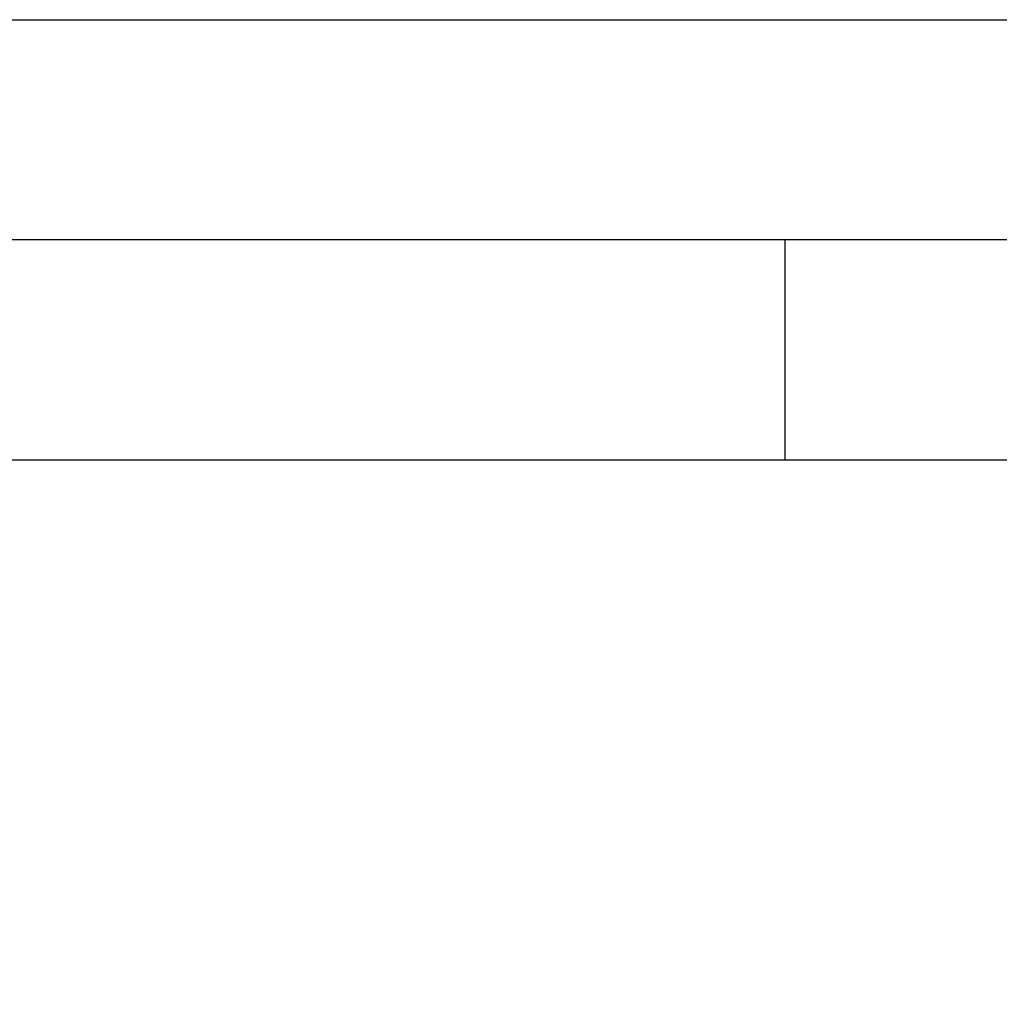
# Model space of a CAD drawing. Header units: millimetres. Extents: x 0 to 594, y 0 to 439.
# Tile 48 of 57: x 465 to 487, y 398 to 420. Entities that reach past the tile are written whole.
import ezdxf

# ---------------------------------------------------------------- set-up
doc = ezdxf.new("R2010")
doc.units = ezdxf.units.MM
doc.header["$LTSCALE"] = 32.67
doc.layers.get('0').update_dxf_attribs({"linetype": 'CONTINUOUS'})

msp = doc.modelspace()

# ---------------------------------------------------------------- linework, layer by layer
at = {"color": 7, "linetype": 'Continuous'}
for p, q in [((0, 420), (594, 420)), ((482.2, 415), (482.2, 410)), ((584, 410), (25, 410))]:
    msp.add_line(p, q, dxfattribs=at)
at = {"color": 2, "linetype": 'Continuous'}
msp.add_line((589, 415), (20, 415), dxfattribs=at)
at = {"color": 7, "linetype": 'Continuous'}
msp.add_arc((787.493, -175.129), 645.019, 115.554087, 118.978265, dxfattribs=at)

doc.saveas('drawing.dxf')
